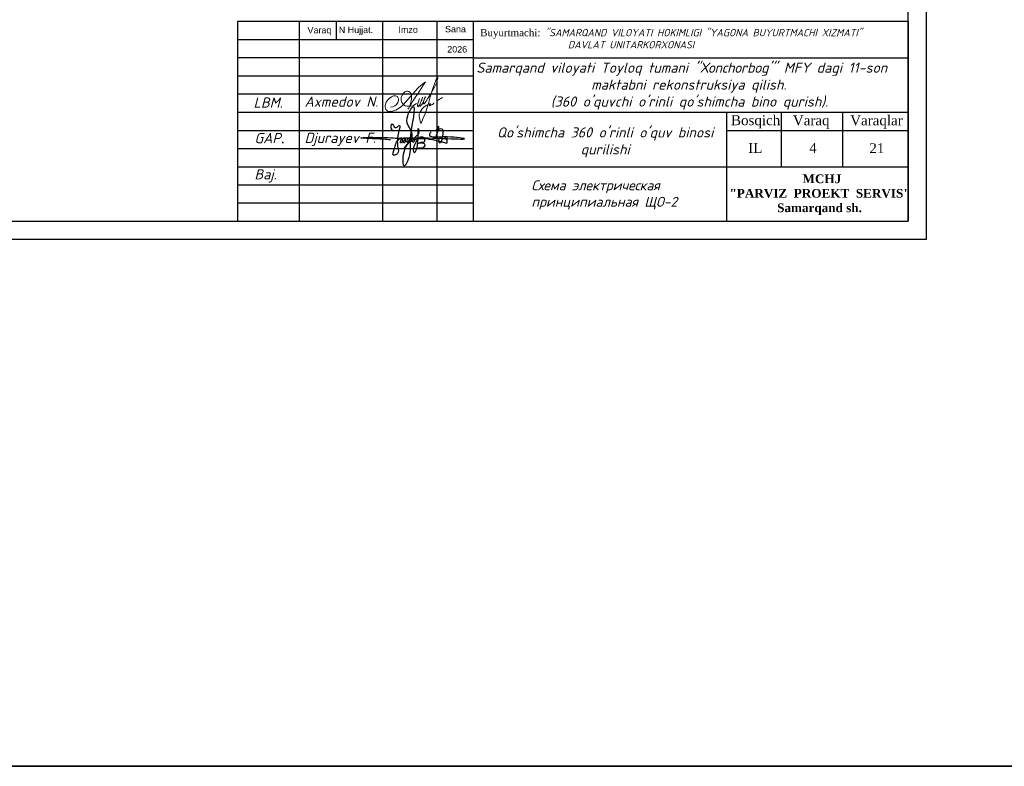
# Model space of a CAD drawing. Header units: millimetres. Extents: x 1114507 to 93926427, y 174473 to 817039.
# Tile 33 of 256: x 1350959 to 1378120, y 741235 to 761825. Entities that reach past the tile are written whole.
import ezdxf

# ---------------------------------------------------------------- set-up
doc = ezdxf.new("R2010")
doc.units = ezdxf.units.MM
doc.linetypes.add('ACAD_ISO02W100', pattern=[15, 12, -3])
doc.layers.add('(002) Рамка', color=7, linetype='Continuous')
doc.layers.add('PDF2_Text', color=7, linetype='Continuous')
doc.layers.add('Ф А С А Д', color=250, linetype='Continuous', lineweight=15)
doc.styles.add('arial', font='arial.ttf', dxfattribs={"height": 300})
doc.styles.add('PDF ISOCPEUR', font='isocpeur.TTF')
doc.styles.get("Standard").update_dxf_attribs({"font": 'isocpeui.ttf'})
doc.styles.add('WMF-Times New Roman0', font='times.ttf')

# ---------------------------------------------------------------- blocks, each defined once
blk = doc.blocks.new('rgsxhy')
at = {"color": 5}
for points in [[(30159764, 9369979), (30160729, 9371976), (30160134, 9373086), (30160845, 9375073), (30160529, 9371279), (30160336, 9368855), (30159821, 9367832), (30159766, 9369571), (30165013, 9370643)], [(30158109, 9371020), (30157190, 9371107), (30154479, 9371260), (30157795, 9371310), (30158983, 9371230), (30160506, 9371280), (30167135, 9371184), (30164561, 9371384), (30162918, 9371683), (30163073, 9372004)], [(30158318, 9372237), (30158292, 9372259), (30158313, 9372993), (30158693, 9372536), (30159097, 9372756), (30158930, 9370820), (30158827, 9369247), (30158463, 9369143), (30158559, 9369856), (30159235, 9371184), (30159510, 9371288), (30159540, 9370947), (30159450, 9370679), (30159339, 9370650), (30159361, 9370924), (30159747, 9371281), (30159933, 9371214), (30159918, 9370984), (30159866, 9370709), (30159740, 9370650), (30159740, 9370910), (30160119, 9371295), (30160364, 9371221), (30160282, 9370791), (30160134, 9370702), (30160156, 9370902), (30160253, 9371169), (30160416, 9371266), (30160624, 9371251), (30160631, 9370947), (30160520, 9370739), (30160416, 9370746), (30160527, 9370999), (30160698, 9371199), (30160869, 9371251), (30161010, 9371117), (30161025, 9370828), (30160854, 9370717), (30160832, 9370976), (30160958, 9371184), (30161196, 9371429), (30161627, 9371986), (30161567, 9372349), (30161322, 9370056), (30161196, 9369744), (30161032, 9369450), (30160943, 9369915), (30161107, 9370464), (30161478, 9371132), (30161961, 9371429), (30162250, 9371221), (30162198, 9370761), (30161687, 9370666), (30161515, 9370590), (30161433, 9370590), (30162154, 9370635), (30162280, 9370516), (30162243, 9370197), (30162028, 9370012), (30161575, 9370012), (30161352, 9370012), (30161322, 9370071)], [(30163692, 9371398), (30163961, 9372626), (30163708, 9372145), (30164262, 9372436), (30164117, 9370650), (30164117, 9371236), (30164841, 9371318), (30164871, 9371483), (30164848, 9371138), (30165028, 9371176), (30165036, 9371416), (30165013, 9370643)]]:
    blk.add_spline(points, degree=3, dxfattribs=at)
blk = doc.blocks.new('rthtrh')
at = {"color": 5}
for p, q in [((1363834, 521118), (1363842, 521141)), ((1363842, 521141), (1363854, 521167)), ((1363854, 521167), (1363868, 521192)), ((1363868, 521192), (1363889, 521219)), ((1363889, 521219), (1363907, 521234)), ((1363907, 521234), (1363927, 521243)), ((1363927, 521243), (1363940, 521249)), ((1363940, 521249), (1363965, 521249)), ((1363965, 521249), (1363988, 521244)), ((1363988, 521244), (1364013, 521227)), ((1364013, 521227), (1364030, 521204)), ((1364030, 521204), (1364039, 521185)), ((1364039, 521185), (1364046, 521147)), ((1364046, 521147), (1364044, 521090)), ((1363834, 521086), (1363834, 521118)), ((1363834, 521056), (1363834, 521086)), ((1363840, 521035), (1363834, 521056)), ((1363845, 521017), (1363840, 521035)), ((1363865, 520990), (1363845, 521017)), ((1363882, 520966), (1363865, 520990)), ((1363895, 520959), (1363882, 520966)), ((1363917, 520946), (1363895, 520959)), ((1363951, 520940), (1363917, 520946)), ((1363996, 520940), (1363951, 520940)), ((1364033, 520940), (1363996, 520940)), ((1364017, 520962), (1364016, 520946)), ((1364016, 520946), (1364016, 520940)), ((1364026, 520997), (1364017, 520962)), ((1364037, 521043), (1364026, 520997)), ((1364075, 520948), (1364033, 520940)), ((1364044, 521090), (1364037, 521043)), ((1364148, 520999), (1364075, 520948)), ((1364568, 521050), (1364689, 521123))]:
    blk.add_line(p, q, dxfattribs=at)
for points in [[(1364210, 521100), (1364186, 521015), (1364172, 520967), (1364172, 520940), (1364173, 520926), (1364179, 520925), (1364185, 520931), (1364202, 520956), (1364218, 520984), (1364240, 521027), (1364256, 521068), (1364272, 521125), (1364269, 521122), (1364225, 520990), (1364220, 520961), (1364220, 520944), (1364225, 520939), (1364232, 520939), (1364241, 520950), (1364248, 520960), (1364254, 520969), (1364260, 520978), (1364273, 520996), (1364281, 521008), (1364288, 521027), (1364309, 521073), (1364315, 521086), (1364332, 521126), (1364332, 521134), (1364327, 521134), (1364314, 521097), (1364294, 521040), (1364290, 521012), (1364293, 520997), (1364298, 520988), (1364308, 520988), (1364316, 520999), (1364326, 521014), (1364344, 521036), (1364351, 521047), (1364377, 521090), (1364389, 521112), (1364414, 521155), (1364449, 521203), (1364476, 521258), (1364523, 521332), (1364563, 521417), (1364583, 521493), (1364590, 521517), (1364590, 521527), (1364583, 521532), (1364571, 521532), (1364561, 521512), (1364541, 521459), (1364498, 521348), (1364434, 521131), (1364395, 520998), (1364377, 520936), (1364337, 520802), (1364282, 520678), (1364249, 520605), (1364238, 520588), (1364230, 520594), (1364226, 520615), (1364222, 520638), (1364214, 520663), (1364206, 520725), (1364206, 520774), (1364224, 520814), (1364265, 520883), (1364310, 520926), (1364364, 520959), (1364411, 520988), (1364432, 520996), (1364434, 520992), (1364431, 520979), (1364419, 520970), (1364414, 520960), (1364416, 520951), (1364423, 520951), (1364434, 520958), (1364443, 520964), (1364452, 520968), (1364474, 520975), (1364483, 520978), (1364492, 520986), (1364499, 520996), (1364503, 521002), (1364511, 521006), (1364511, 521006)], [(1363608, 520919), (1363661, 520924), (1363702, 520951), (1363738, 520975), (1363765, 521018), (1363780, 521059), (1363780, 521096), (1363765, 521122), (1363753, 521142), (1363714, 521156), (1363671, 521156), (1363631, 521136), (1363583, 521097), (1363555, 521074), (1363525, 521025), (1363511, 520984), (1363500, 520955), (1363500, 520930), (1363508, 520901), (1363515, 520870), (1363535, 520855), (1363555, 520841), (1363586, 520832), (1363613, 520832), (1363645, 520832), (1363675, 520843), (1363732, 520864), (1363761, 520883), (1363817, 520921), (1363863, 520963), (1363919, 521022), (1364179, 521312), (1364247, 521377), (1364282, 521405), (1364314, 521429), (1364336, 521443), (1364310, 521401), (1364279, 521361), (1364173, 521198), (1364133, 521139), (1364110, 521102), (1364087, 521068), (1364069, 521040), (1364047, 520995), (1364019, 520954), (1364007, 520925), (1363990, 520903), (1363970, 520879)]]:
    blk.add_lwpolyline(points, dxfattribs=at)
blk = doc.blocks.new('dhyjfyuk')
for p, q in [((4383414, -1184524), (4383414, -1212024)), ((4383414, -1184524), (4383414, -1212024)), ((4383414, -1184524), (4383414, -1212024)), ((4475914, -1184524), (4383414, -1184524)), ((4391914, -1184524), (4391914, -1212024)), ((4391914, -1184524), (4391914, -1212024)), ((4397013, -1184524), (4397013, -1187024)), ((4403414, -1184524), (4403414, -1212024)), ((4410914, -1184524), (4410914, -1212024)), ((4415914, -1184524), (4415914, -1212024)), ((4475914, -1212024), (4475914, -1184524)), ((4475914, -1184524), (4475914, -1212024)), ((4415914, -1187024), (4383414, -1187024)), ((4415914, -1189524), (4383414, -1189524)), ((4415914, -1189524), (4475914, -1189524)), ((4415914, -1192024), (4383414, -1192024)), ((4415914, -1194524), (4383414, -1194524)), ((4383414, -1197024), (4475914, -1197024)), ((4450914, -1212024), (4450914, -1197024)), ((4458414, -1204524), (4458414, -1197024)), ((4466914, -1204524), (4466914, -1197024)), ((4383414, -1199524), (4415914, -1199524)), ((4450914, -1199524), (4475914, -1199524)), ((4383414, -1202024), (4415914, -1202024)), ((4383414, -1204524), (4475914, -1204524)), ((4383414, -1207024), (4415914, -1207024)), ((4383414, -1209524), (4415914, -1209524))]:
    blk.add_line(p, q)
at = {"lineweight": 9, "xscale": 1.125175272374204, "yscale": 1.125175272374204, "zscale": 1.125175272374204}
blk.add_blockref('rgsxhy', (-29528647, -11744878), dxfattribs=at)
at = {"layer": 'Ф А С А Д', "xscale": 6.676455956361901, "yscale": 6.676455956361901, "zscale": 6.676455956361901}
blk.add_blockref('rthtrh', (-4699584, -4674220), dxfattribs=at)
at = {"linetype": 'ACAD_ISO02W100', "lineweight": 5, "ltscale": 70, "char_height": 883.9, "attachment_point": 1, "style": 'arial'}
for s, insert in [('Varaq', (4393061, -1185254)), ('N Hujjat.', (4397374, -1185220)), ('Imzo', (4405607, -1185185)), ('Sana', (4412025, -1185111)), ('2026', (4412332, -1187897))]:
    blk.add_mtext(s, dxfattribs=dict(at, insert=insert))
at = {"style": 'WMF-Times New Roman0'}
for s, insert, char_height, width, attachment_point in [('Buyurtmachi:{\\fISOCPEUR|b0|i1|c204|p34; "SAMARQAND VILOYATI HOKIMLIGI "YAGONA\\fISOCPEUR|b0|i1|c0|p34; \\fISOCPEUR|b0|i1|c204|p34;BUYURTMACHI XIZMATI" \\fISOCPEUR|b0|i1|c0|p34;\\P                   \\fISOCPEUR|b0|i1|c204|p34;DAVLAT UNITARKORXONASI}', (4416879, -1186878, 105406), 1000, 59035.39, 4), ('\\pi924.63548;{\\fISOCPEUR|b0|i1|c0|p34;Samarqand viloyati Toyloq tumani "\\fISOCPEUR|b0|i1|c204|p34;Хо\\fISOCPEUR|b0|i1|c0|p34;n\\fISOCPEUR|b0|i1|c204|p34;с\\fISOCPEUR|b0|i1|c0|p34;h\\fISOCPEUR|b0|i1|c204|p34;о\\fISOCPEUR|b0|i1|c0|p34;rb\\fISOCPEUR|b0|i1|c204|p34;о\\fISOCPEUR|b0|i1|c0|p34;g\'" \\fISOCPEUR|b0|i1|c204|p34;М\\fISOCPEUR|b0|i1|c0|p34;FY dagi 11-son \\P\\pi16770.62033;maktabni rekonstruksiya qilish. \\P\\pi11200.3173;(360 o\'quvchi o\'rinli qo\'shimcha bino qurish).}', (4415422, -1193420), 1400, 60812.6, 4), ('{\\fISOCPEUR|b0|i1|c0|p34;Axmedov N.}', (4392650, -1194845), 1414.29, 17081.22, 1), ("\\pt12184.088;{\\fISOCPEUR|b0|i1|c0|p34;Qo'shimcha 360 o'rinli o'quv binosi qurilishi}", (4434117, -1199099), 1400, 29815.79, 2), ('\\pi12888.864;{\\fTimes New Roman|b1|i0|c204|p18;\\C0;MCHJ\\P\\pi2815.884;\\C1;"PARVIZ  PROEKT  SERVIS"\\C0;\\P\\pi9383.364;Samarqand sh.\\C256; }', (4448452, -1205594), 1200, 29788.7, 1)]:
    blk.add_mtext(s, dxfattribs=dict(at, insert=insert, char_height=char_height, width=width, attachment_point=attachment_point))
at = {"attachment_point": 1}
for s, insert, char_height, width in [('{\\C1;LBM.}', (4385613, -1194981), 1414.3, 6256.98), ('{\\fTimes New Roman|b0|i0|c204|p18;Bosqich}', (4451477, -1197432), 1370.37, 6256.98), ('{\\fTimes New Roman|b0|i0|c204|p18;Varaq}', (4460004, -1197453), 1370.37, 6256.98), ('{\\fTimes New Roman|b0|i0|c204|p18;Varaqlar}', (4467912, -1197449), 1370.37, 6256.98), ('{\\C1;GAP\\fTimes New Roman|b0|i0|c204|p18;.}', (4385736, -1199872), 1414.29, 6256.98), ('Djurayev F.', (4392650, -1199845), 1414.29, 10763.87), ('{\\fTimes New Roman|b0|i0|c204|p18;IL}', (4453851, -1201255), 1370.37, 6256.98), ('{\\fTimes New Roman|b0|i0|c0|p18;21}', (4470555, -1201289), 1370.37, 6256.98), ('{\\C1;Baj.}', (4385736, -1204872), 1414.3, 6256.98)]:
    blk.add_mtext(s, dxfattribs=dict(at, insert=insert, char_height=char_height, width=width))

msp = doc.modelspace()

# ---------------------------------------------------------------- linework, layer by layer
at = {"color": 0, "lineweight": 35, "ltscale": 100}
msp.add_lwpolyline([(1114507.2, 817038.9), (2439942.4, 817038.9), (2439942.4, 741234.8), (1114507.2, 741234.8)], close=True, dxfattribs=at)
at = {"color": 5, "lineweight": 30, "elevation": 0}
msp.add_lwpolyline([(1375469.1, 756271.4), (1375469.1, 784978.5), (1326944.7, 784978.5), (1326944.7, 756271.4)], close=True, dxfattribs=at)
at = {"layer": 'Defpoints', "color": 3, "linetype": 'ByBlock', "elevation": 0}
msp.add_lwpolyline([(1324945.6, 785478.3), (1324945.6, 755771.7), (1375968.9, 755771.7), (1375968.9, 785478.3)], dxfattribs=at)

# ---------------------------------------------------------------- block references
at = {"layer": '(002) Рамка', "lineweight": 50, "xscale": 0.1999999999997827, "yscale": 0.1999999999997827, "zscale": 0.1999999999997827}
for p in [(321235.3, 998676.5, 0), (368239.9, 998676.5, 0), (424263, 998676.5, 0), (480286.3, 998676.5, 0)]:
    msp.add_blockref('dhyjfyuk', p, dxfattribs=at)

# ---------------------------------------------------------------- texts
at = {"insert": (1372737.9, 758424.4, 0), "char_height": 274.074, "width": 1251.396, "attachment_point": 1}
msp.add_mtext('{\\fTimes New Roman|b0|i0|c0|p18;4}', dxfattribs=at)
at = {"layer": 'PDF2_Text', "insert": (1365074.9, 756593.4, 174817.9), "char_height": 271.933, "attachment_point": 7, "style": 'PDF ISOCPEUR'}
msp.add_mtext('{\\fISOCPEUR|b0|i1|c204|p34;\\C0;Схема электрическая\\Pпринципиальная ЩО-2}', dxfattribs=at)

doc.saveas('drawing.dxf')
